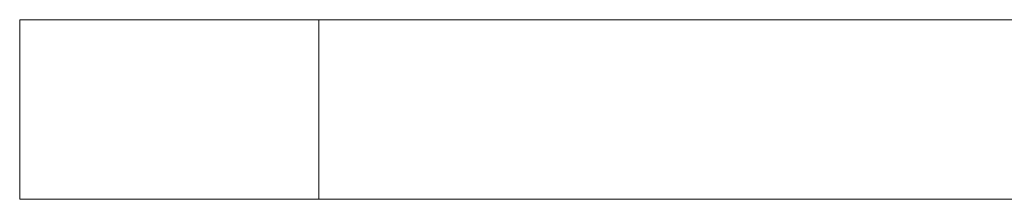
# Model space of a CAD drawing. Header units: millimetres. Extents: x 0 to 210, y 0 to 297.
# Tile 4 of 15: x 47.12 to 63.58, y 200.67 to 203.67. Entities that reach past the tile are written whole.
import ezdxf

# ---------------------------------------------------------------- set-up
doc = ezdxf.new("R2010")
doc.units = ezdxf.units.MM

msp = doc.modelspace()

# ---------------------------------------------------------------- linework, layer by layer
at = {"color": 7, "linetype": 'Continuous', "lineweight": 15}
for p, q in [((47.123, 200.67), (47.123, 203.67)), ((47.123, 203.67), (52.123, 203.67)), ((52.123, 203.67), (52.123, 200.67)), ((52.123, 203.67), (92.123, 203.67)), ((52.123, 200.67), (47.123, 200.67)), ((52.123, 200.67), (92.123, 200.67))]:
    msp.add_line(p, q, dxfattribs=at)

doc.saveas('drawing.dxf')
